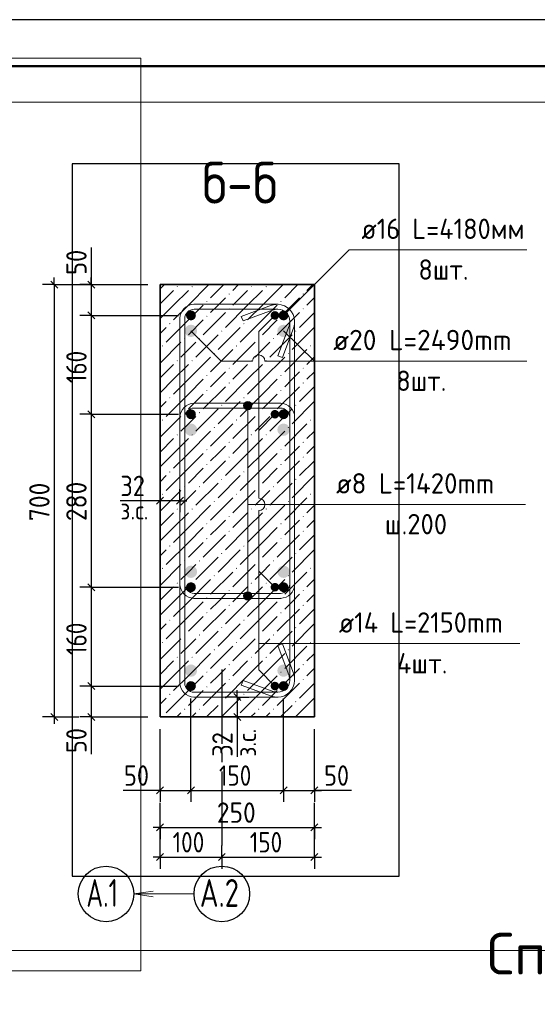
# Model space of a CAD drawing. Header units: millimetres. Extents: x 0 to 50400, y 0 to 35640.
# Tile 9 of 11: x 23990 to 30698, y 22889 to 35640. Entities that reach past the tile are written whole.
import ezdxf

# ---------------------------------------------------------------- set-up
doc = ezdxf.new("R2010")
doc.units = ezdxf.units.MM
doc.linetypes.add('______2', pattern=[324, 240, -84])
doc.linetypes.add('______5', pattern=[1320, 960, -120, 120, -120])
for name, color, linetype, lineweight in [('Standard', 7, 'Continuous', 25), ('Выпуски арматуры Г-обр.', 52, 'Continuous', 25), ('ЖБ Пилон', 7, 'Continuous', 35), ('Заголовок чертежа', 7, 'Continuous', 25), ('Позиционная метка линия выноска', 7, 'Continuous', 13)]:
    doc.layers.add(name, color=color, linetype=linetype, lineweight=lineweight)
for name, color, linetype, true_color in [('Оси', 7, '______5', 0x656565), ('Стена фоновая арматура Х1', 7, '______2', 0xa0a0a0), ('Стена Хомут', 7, '______2', 0xa0a0a0)]:
    doc.layers.add(name, color=color, linetype=linetype, true_color=true_color)
doc.layers.add('Размерная выноска', color=7, linetype='Continuous')
doc.styles.add('ISOCPEUR', font='txt')

msp = doc.modelspace()

# ---------------------------------------------------------------- hatches: boundary and pattern name
at = {"layer": 'Выпуски арматуры Г-обр.', "linetype": 'Continuous', "lineweight": 13, "transparency": 33554687}
for points in [[(27353, 31810), (27349, 31832), (27337, 31850), (27319, 31862), (27297, 31866), (27276, 31862), (27258, 31850), (27246, 31832), (27241, 31810), (27246, 31789), (27258, 31771), (27276, 31759), (27297, 31754), (27319, 31759), (27337, 31771), (27349, 31789)], [(26289, 31610), (26283, 31641), (26266, 31667), (26240, 31684), (26209, 31690), (26179, 31684), (26153, 31667), (26135, 31641), (26129, 31610), (26135, 31580), (26153, 31554), (26179, 31536), (26209, 31530), (26240, 31536), (26266, 31554), (26283, 31580)], [(27489, 31610), (27483, 31641), (27466, 31667), (27440, 31684), (27409, 31690), (27379, 31684), (27353, 31667), (27335, 31641), (27329, 31610), (27335, 31580), (27353, 31554), (27379, 31536), (27409, 31530), (27440, 31536), (27466, 31554), (27483, 31580)], [(27353, 30530), (27349, 30552), (27337, 30570), (27319, 30582), (27297, 30586), (27276, 30582), (27258, 30570), (27246, 30552), (27241, 30530), (27246, 30509), (27258, 30491), (27276, 30479), (27297, 30474), (27319, 30479), (27337, 30491), (27349, 30509)], [(26289, 30330), (26283, 30361), (26266, 30387), (26240, 30404), (26209, 30410), (26179, 30404), (26153, 30387), (26135, 30361), (26129, 30330), (26135, 30300), (26153, 30274), (26179, 30256), (26209, 30250), (26240, 30256), (26266, 30274), (26283, 30300)], [(27489, 30330), (27483, 30361), (27466, 30387), (27440, 30404), (27409, 30410), (27379, 30404), (27353, 30387), (27335, 30361), (27329, 30330), (27335, 30300), (27353, 30274), (27379, 30256), (27409, 30250), (27440, 30256), (27466, 30274), (27483, 30300)], [(26289, 28490), (26283, 28521), (26266, 28547), (26240, 28564), (26209, 28570), (26179, 28564), (26153, 28547), (26135, 28521), (26129, 28490), (26135, 28460), (26153, 28434), (26179, 28416), (26209, 28410), (26240, 28416), (26266, 28434), (26283, 28460)], [(27489, 28490), (27483, 28521), (27466, 28547), (27440, 28564), (27409, 28570), (27379, 28564), (27353, 28547), (27335, 28521), (27329, 28490), (27335, 28460), (27353, 28434), (27379, 28416), (27409, 28410), (27440, 28416), (27466, 28434), (27483, 28460)], [(27353, 28290), (27349, 28312), (27337, 28330), (27319, 28342), (27297, 28346), (27276, 28342), (27258, 28330), (27246, 28312), (27241, 28290), (27246, 28269), (27258, 28251), (27276, 28239), (27297, 28234), (27319, 28239), (27337, 28251), (27349, 28269)], [(26289, 27210), (26283, 27241), (26266, 27267), (26240, 27284), (26209, 27290), (26179, 27284), (26153, 27267), (26135, 27241), (26129, 27210), (26135, 27180), (26153, 27154), (26179, 27136), (26209, 27130), (26240, 27136), (26266, 27154), (26283, 27180)], [(27489, 27210), (27483, 27241), (27466, 27267), (27440, 27284), (27409, 27290), (27379, 27284), (27353, 27267), (27335, 27241), (27329, 27210), (27335, 27180), (27353, 27154), (27379, 27136), (27409, 27130), (27440, 27136), (27466, 27154), (27483, 27180)], [(27353, 27010), (27349, 27032), (27337, 27050), (27319, 27062), (27297, 27066), (27276, 27062), (27258, 27050), (27246, 27032), (27241, 27010), (27246, 26989), (27258, 26971), (27276, 26959), (27297, 26954), (27319, 26959), (27337, 26971), (27349, 26989)]]:
    msp.add_hatch(color=7, dxfattribs=at).paths.add_polyline_path(points)
at = {"layer": 'ЖБ Пилон', "linetype": 'Continuous', "lineweight": 18, "transparency": 33554687}
for points in [[(26032, 32175), (26024, 32183), (26032, 32191), (26039, 32183)], [(26224, 32175), (26216, 32183), (26224, 32191), (26231, 32183)], [(26992, 32175), (26984, 32183), (26992, 32191), (26999, 32183)], [(27184, 32175), (27176, 32183), (27184, 32191), (27191, 32183)], [(26704, 32079), (26696, 32087), (26704, 32095), (26711, 32087)], [(27664, 32079), (27656, 32087), (27664, 32095), (27671, 32087)], [(26416, 31983), (26408, 31991), (26416, 31999), (26423, 31991)], [(26704, 31887), (26696, 31895), (26704, 31903), (26711, 31895)], [(27376, 31983), (27368, 31991), (27376, 31999), (27383, 31991)], [(27664, 31887), (27656, 31895), (27664, 31903), (27671, 31895)], [(26416, 31791), (26408, 31799), (26416, 31807), (26423, 31799)], [(27376, 31791), (27368, 31799), (27376, 31807), (27383, 31799)], [(25936, 31695), (25928, 31703), (25936, 31711), (25943, 31703)], [(26896, 31695), (26888, 31703), (26896, 31711), (26903, 31703)], [(26128, 31503), (26120, 31511), (26128, 31519), (26135, 31511)], [(26320, 31503), (26312, 31511), (26320, 31519), (26327, 31511)], [(26608, 31599), (26600, 31607), (26608, 31615), (26615, 31607)], [(27088, 31503), (27080, 31511), (27088, 31519), (27095, 31511)], [(27280, 31503), (27272, 31511), (27280, 31519), (27287, 31511)], [(27568, 31599), (27560, 31607), (27568, 31615), (27575, 31607)], [(25840, 31407), (25832, 31415), (25840, 31423), (25847, 31415)], [(26800, 31407), (26792, 31415), (26800, 31423), (26807, 31415)], [(27760, 31407), (27752, 31415), (27760, 31423), (27767, 31415)], [(26512, 31311), (26504, 31319), (26512, 31327), (26519, 31319)], [(27472, 31311), (27464, 31319), (27472, 31327), (27479, 31319)], [(26032, 31215), (26024, 31223), (26032, 31231), (26039, 31223)], [(26224, 31215), (26216, 31223), (26224, 31231), (26231, 31223)], [(26704, 31119), (26696, 31127), (26704, 31135), (26711, 31127)], [(26992, 31215), (26984, 31223), (26992, 31231), (26999, 31223)], [(27184, 31215), (27176, 31223), (27184, 31231), (27191, 31223)], [(27664, 31119), (27656, 31127), (27664, 31135), (27671, 31127)], [(26416, 31023), (26408, 31031), (26416, 31039), (26423, 31031)], [(27376, 31023), (27368, 31031), (27376, 31039), (27383, 31031)], [(26704, 30927), (26696, 30935), (26704, 30943), (26711, 30935)], [(27664, 30927), (27656, 30935), (27664, 30943), (27671, 30935)], [(25936, 30735), (25928, 30743), (25936, 30751), (25943, 30743)], [(26416, 30831), (26408, 30839), (26416, 30847), (26423, 30839)], [(26896, 30735), (26888, 30743), (26896, 30751), (26903, 30743)], [(27376, 30831), (27368, 30839), (27376, 30847), (27383, 30839)], [(26608, 30639), (26600, 30647), (26608, 30655), (26615, 30647)], [(27568, 30639), (27560, 30647), (27568, 30655), (27575, 30647)], [(26128, 30543), (26120, 30551), (26128, 30559), (26135, 30551)], [(26320, 30543), (26312, 30551), (26320, 30559), (26327, 30551)], [(27088, 30543), (27080, 30551), (27088, 30559), (27095, 30551)], [(27280, 30543), (27272, 30551), (27280, 30559), (27287, 30551)], [(25840, 30447), (25832, 30455), (25840, 30463), (25847, 30455)], [(26512, 30351), (26504, 30359), (26512, 30367), (26519, 30359)], [(26800, 30447), (26792, 30455), (26800, 30463), (26807, 30455)], [(27472, 30351), (27464, 30359), (27472, 30367), (27479, 30359)], [(27760, 30447), (27752, 30455), (27760, 30463), (27767, 30455)], [(26032, 30255), (26024, 30263), (26032, 30271), (26039, 30263)], [(26224, 30255), (26216, 30263), (26224, 30271), (26231, 30263)], [(26992, 30255), (26984, 30263), (26992, 30271), (26999, 30263)], [(27184, 30255), (27176, 30263), (27184, 30271), (27191, 30263)], [(26704, 30159), (26696, 30167), (26704, 30175), (26711, 30167)], [(27664, 30159), (27656, 30167), (27664, 30175), (27671, 30167)], [(26416, 30063), (26408, 30071), (26416, 30079), (26423, 30071)], [(26704, 29967), (26696, 29975), (26704, 29983), (26711, 29975)], [(27376, 30063), (27368, 30071), (27376, 30079), (27383, 30071)], [(27664, 29967), (27656, 29975), (27664, 29983), (27671, 29975)], [(26416, 29871), (26408, 29879), (26416, 29887), (26423, 29879)], [(27376, 29871), (27368, 29879), (27376, 29887), (27383, 29879)], [(25936, 29775), (25928, 29783), (25936, 29791), (25943, 29783)], [(26896, 29775), (26888, 29783), (26896, 29791), (26903, 29783)], [(26128, 29583), (26120, 29591), (26128, 29599), (26135, 29591)], [(26320, 29583), (26312, 29591), (26320, 29599), (26327, 29591)], [(26608, 29679), (26600, 29687), (26608, 29695), (26615, 29687)], [(27088, 29583), (27080, 29591), (27088, 29599), (27095, 29591)], [(27280, 29583), (27272, 29591), (27280, 29599), (27287, 29591)], [(27568, 29679), (27560, 29687), (27568, 29695), (27575, 29687)], [(25840, 29487), (25832, 29495), (25840, 29503), (25847, 29495)], [(26800, 29487), (26792, 29495), (26800, 29503), (26807, 29495)], [(27760, 29487), (27752, 29495), (27760, 29503), (27767, 29495)], [(26512, 29391), (26504, 29399), (26512, 29407), (26519, 29399)], [(27472, 29391), (27464, 29399), (27472, 29407), (27479, 29399)], [(26032, 29295), (26024, 29303), (26032, 29311), (26039, 29303)], [(26224, 29295), (26216, 29303), (26224, 29311), (26231, 29303)], [(26704, 29199), (26696, 29207), (26704, 29215), (26711, 29207)], [(26992, 29295), (26984, 29303), (26992, 29311), (26999, 29303)], [(27184, 29295), (27176, 29303), (27184, 29311), (27191, 29303)], [(27664, 29199), (27656, 29207), (27664, 29215), (27671, 29207)], [(26416, 29103), (26408, 29111), (26416, 29119), (26423, 29111)], [(27376, 29103), (27368, 29111), (27376, 29119), (27383, 29111)], [(26704, 29007), (26696, 29015), (26704, 29023), (26711, 29015)], [(27664, 29007), (27656, 29015), (27664, 29023), (27671, 29015)], [(25936, 28815), (25928, 28823), (25936, 28831), (25943, 28823)], [(26416, 28911), (26408, 28919), (26416, 28927), (26423, 28919)], [(26896, 28815), (26888, 28823), (26896, 28831), (26903, 28823)], [(27376, 28911), (27368, 28919), (27376, 28927), (27383, 28919)], [(26608, 28719), (26600, 28727), (26608, 28735), (26615, 28727)], [(27568, 28719), (27560, 28727), (27568, 28735), (27575, 28727)], [(26128, 28623), (26120, 28631), (26128, 28639), (26135, 28631)], [(26320, 28623), (26312, 28631), (26320, 28639), (26327, 28631)], [(27088, 28623), (27080, 28631), (27088, 28639), (27095, 28631)], [(27280, 28623), (27272, 28631), (27280, 28639), (27287, 28631)], [(25840, 28527), (25832, 28535), (25840, 28543), (25847, 28535)], [(26512, 28431), (26504, 28439), (26512, 28447), (26519, 28439)], [(26800, 28527), (26792, 28535), (26800, 28543), (26807, 28535)], [(27472, 28431), (27464, 28439), (27472, 28447), (27479, 28439)], [(27760, 28527), (27752, 28535), (27760, 28543), (27767, 28535)], [(26032, 28335), (26024, 28343), (26032, 28351), (26039, 28343)], [(26224, 28335), (26216, 28343), (26224, 28351), (26231, 28343)], [(26992, 28335), (26984, 28343), (26992, 28351), (26999, 28343)], [(27184, 28335), (27176, 28343), (27184, 28351), (27191, 28343)], [(26704, 28239), (26696, 28247), (26704, 28255), (26711, 28247)], [(27664, 28239), (27656, 28247), (27664, 28255), (27671, 28247)], [(26416, 28143), (26408, 28151), (26416, 28159), (26423, 28151)], [(26704, 28047), (26696, 28055), (26704, 28063), (26711, 28055)], [(27376, 28143), (27368, 28151), (27376, 28159), (27383, 28151)], [(27664, 28047), (27656, 28055), (27664, 28063), (27671, 28055)], [(26416, 27951), (26408, 27959), (26416, 27967), (26423, 27959)], [(27376, 27951), (27368, 27959), (27376, 27967), (27383, 27959)], [(25936, 27855), (25928, 27863), (25936, 27871), (25943, 27863)], [(26896, 27855), (26888, 27863), (26896, 27871), (26903, 27863)], [(26128, 27663), (26120, 27671), (26128, 27679), (26135, 27671)], [(26320, 27663), (26312, 27671), (26320, 27679), (26327, 27671)], [(26608, 27759), (26600, 27767), (26608, 27775), (26615, 27767)], [(27088, 27663), (27080, 27671), (27088, 27679), (27095, 27671)], [(27280, 27663), (27272, 27671), (27280, 27679), (27287, 27671)], [(27568, 27759), (27560, 27767), (27568, 27775), (27575, 27767)], [(25840, 27567), (25832, 27575), (25840, 27583), (25847, 27575)], [(26800, 27567), (26792, 27575), (26800, 27583), (26807, 27575)], [(27760, 27567), (27752, 27575), (27760, 27583), (27767, 27575)], [(26512, 27471), (26504, 27479), (26512, 27487), (26519, 27479)], [(27472, 27471), (27464, 27479), (27472, 27487), (27479, 27479)], [(26032, 27375), (26024, 27383), (26032, 27391), (26039, 27383)], [(26224, 27375), (26216, 27383), (26224, 27391), (26231, 27383)], [(26704, 27279), (26696, 27287), (26704, 27295), (26711, 27287)], [(26992, 27375), (26984, 27383), (26992, 27391), (26999, 27383)], [(27184, 27375), (27176, 27383), (27184, 27391), (27191, 27383)], [(27664, 27279), (27656, 27287), (27664, 27295), (27671, 27287)], [(26416, 27183), (26408, 27191), (26416, 27199), (26423, 27191)], [(27376, 27183), (27368, 27191), (27376, 27199), (27383, 27191)], [(26704, 27087), (26696, 27095), (26704, 27103), (26711, 27095)], [(27664, 27087), (27656, 27095), (27664, 27103), (27671, 27095)], [(25936, 26895), (25928, 26903), (25936, 26911), (25943, 26903)], [(26416, 26991), (26408, 26999), (26416, 27007), (26423, 26999)], [(26896, 26895), (26888, 26903), (26896, 26911), (26903, 26903)], [(27376, 26991), (27368, 26999), (27376, 27007), (27383, 26999)], [(26608, 26799), (26600, 26807), (26608, 26815), (26615, 26807)], [(27568, 26799), (27560, 26807), (27568, 26815), (27575, 26807)], [(26128, 26703), (26120, 26711), (26128, 26719), (26135, 26711)], [(26320, 26703), (26312, 26711), (26320, 26719), (26327, 26711)], [(27088, 26703), (27080, 26711), (27088, 26719), (27095, 26711)], [(27280, 26703), (27272, 26711), (27280, 26719), (27287, 26711)], [(25836, 26610), (25832, 26615), (25840, 26623), (25847, 26615), (25843, 26610)], [(26796, 26610), (26792, 26615), (26800, 26623), (26807, 26615), (26803, 26610)], [(27756, 26610), (27752, 26615), (27760, 26623), (27767, 26615), (27763, 26610)]]:
    msp.add_hatch(color=7, dxfattribs=at).paths.add_polyline_path(points, flags=16)
at = {"layer": 'Позиционная метка линия выноска', "linetype": 'Continuous', "lineweight": 13, "transparency": 33554687}
for points in [[(26992, 30669), (26899, 30669), (26891, 30642)], [(26992, 30669), (26891, 30642), (26999, 30642)], [(26999, 30642), (26891, 30642), (26899, 30615)], [(26972, 30689), (26918, 30689), (26899, 30669)], [(26972, 30689), (26899, 30669), (26992, 30669)], [(26999, 30642), (26899, 30615), (26992, 30615)], [(26992, 30615), (26899, 30615), (26918, 30596)], [(26918, 30689), (26972, 30689), (26945, 30696)], [(26992, 30615), (26918, 30596), (26972, 30596)], [(26972, 30596), (26918, 30596), (26945, 30588)], [(26891, 28178), (26999, 28178), (26992, 28205)], [(26891, 28178), (26992, 28205), (26899, 28205)], [(26899, 28205), (26992, 28205), (26972, 28225)], [(26899, 28205), (26972, 28225), (26918, 28225)], [(26918, 28225), (26972, 28225), (26945, 28232)], [(26899, 28151), (26999, 28178), (26891, 28178)], [(26899, 28151), (26992, 28151), (26999, 28178)], [(26918, 28132), (26992, 28151), (26899, 28151)], [(26918, 28132), (26972, 28132), (26992, 28151)], [(26972, 28132), (26918, 28132), (26945, 28124)]]:
    msp.add_hatch(color=7, dxfattribs=at).paths.add_polyline_path(points)
at = {"layer": 'Стена фоновая арматура Х1', "linetype": 'Continuous', "lineweight": 18, "transparency": 33554687}
for points in [[(26273, 31810), (26268, 31835), (26255, 31856), (26234, 31869), (26209, 31874), (26185, 31869), (26164, 31856), (26150, 31835), (26145, 31810), (26150, 31786), (26164, 31765), (26185, 31751), (26209, 31746), (26234, 31751), (26255, 31765), (26268, 31786)], [(27473, 31810), (27468, 31835), (27455, 31856), (27434, 31869), (27409, 31874), (27385, 31869), (27364, 31856), (27350, 31835), (27345, 31810), (27350, 31786), (27364, 31765), (27385, 31751), (27409, 31746), (27434, 31751), (27455, 31765), (27468, 31786)], [(26273, 30530), (26268, 30555), (26255, 30576), (26234, 30589), (26209, 30594), (26185, 30589), (26164, 30576), (26150, 30555), (26145, 30530), (26150, 30506), (26164, 30485), (26185, 30471), (26209, 30466), (26234, 30471), (26255, 30485), (26268, 30506)], [(27473, 30530), (27468, 30555), (27455, 30576), (27434, 30589), (27409, 30594), (27385, 30589), (27364, 30576), (27350, 30555), (27345, 30530), (27350, 30506), (27364, 30485), (27385, 30471), (27409, 30466), (27434, 30471), (27455, 30485), (27468, 30506)], [(26273, 28290), (26268, 28315), (26255, 28336), (26234, 28349), (26209, 28354), (26185, 28349), (26164, 28336), (26150, 28315), (26145, 28290), (26150, 28266), (26164, 28245), (26185, 28231), (26209, 28226), (26234, 28231), (26255, 28245), (26268, 28266)], [(27473, 28290), (27468, 28315), (27455, 28336), (27434, 28349), (27409, 28354), (27385, 28349), (27364, 28336), (27350, 28315), (27345, 28290), (27350, 28266), (27364, 28245), (27385, 28231), (27409, 28226), (27434, 28231), (27455, 28245), (27468, 28266)], [(26273, 27010), (26268, 27035), (26255, 27056), (26234, 27069), (26209, 27074), (26185, 27069), (26164, 27056), (26150, 27035), (26145, 27010), (26150, 26986), (26164, 26965), (26185, 26951), (26209, 26946), (26234, 26951), (26255, 26965), (26268, 26986)], [(27473, 27010), (27468, 27035), (27455, 27056), (27434, 27069), (27409, 27074), (27385, 27069), (27364, 27056), (27350, 27035), (27345, 27010), (27350, 26986), (27364, 26965), (27385, 26951), (27409, 26946), (27434, 26951), (27455, 26965), (27468, 26986)]]:
    msp.add_hatch(color=7, dxfattribs=at).paths.add_polyline_path(points)

# ---------------------------------------------------------------- linework, layer by layer
at = {"layer": 'Standard', "color": 7, "linetype": 'Continuous', "lineweight": -3, "transparency": 33554687}
for p, q in [((24437, 32210), (24437, 32300)), ((24917, 32210), (24917, 32300)), ((24437, 32210), (24287, 32210)), ((24437, 32210), (24587, 32210)), ((24437, 32210), (25649, 32210)), ((24917, 32210), (24767, 32210)), ((24917, 32210), (25067, 32210)), ((24917, 32210), (25649, 32210)), ((24917, 32210), (24917, 31810)), ((24917, 31810), (24767, 31810)), ((24917, 31810), (25067, 31810)), ((24917, 31810), (26049, 31810)), ((24917, 31810), (24917, 30530)), ((24917, 30530), (24767, 30530)), ((24917, 30530), (25067, 30530)), ((24917, 30530), (26049, 30530)), ((24917, 30530), (24917, 28290)), ((25809, 29410), (25809, 29560)), ((26066, 29410), (26066, 29560)), ((25809, 29410), (25719, 29410)), ((25809, 29410), (25809, 29260)), ((26066, 29410), (25809, 29410)), ((26066, 29410), (26066, 29260)), ((26066, 29410), (26156, 29410)), ((24917, 28290), (24767, 28290)), ((24917, 28290), (25067, 28290)), ((24917, 28290), (26049, 28290)), ((24917, 28290), (24917, 27010)), ((24917, 27010), (24767, 27010)), ((24917, 27010), (25067, 27010)), ((24917, 27010), (26049, 27010)), ((24917, 27010), (24917, 26610)), ((26809, 26867), (26809, 26957)), ((26809, 26867), (26659, 26867)), ((26809, 26867), (26959, 26867)), ((26809, 26867), (26809, 26610)), ((24437, 26610), (24287, 26610)), ((24437, 26610), (24587, 26610)), ((24437, 26610), (24757, 26610)), ((24437, 26610), (24437, 26520)), ((24917, 26610), (24767, 26610)), ((24917, 26610), (25067, 26610)), ((24917, 26610), (25649, 26610)), ((24917, 26610), (24917, 26520)), ((26809, 26610), (26659, 26610)), ((26809, 26610), (26959, 26610)), ((26809, 26610), (26809, 26520)), ((25809, 25659), (25809, 25809)), ((26209, 25659), (26209, 25809)), ((27409, 25659), (27409, 25809)), ((27809, 25659), (27809, 25809)), ((25809, 25659), (25719, 25659)), ((25809, 25659), (25809, 25509)), ((25809, 25659), (26209, 25659)), ((26209, 25659), (26209, 25509)), ((26209, 25659), (27409, 25659)), ((27409, 25659), (27409, 25509)), ((27409, 25659), (27809, 25659)), ((27809, 25659), (27809, 25509)), ((27809, 25659), (27899, 25659)), ((25809, 25179), (25809, 25499)), ((27809, 25179), (27809, 25499)), ((25809, 25179), (25809, 25329)), ((27809, 25179), (27809, 25329)), ((25809, 25179), (25719, 25179)), ((25809, 24795), (25809, 25192)), ((25809, 25179), (25809, 25029)), ((25809, 25179), (27809, 25179)), ((27809, 24795), (27809, 25192)), ((27809, 25179), (27809, 25029)), ((27809, 25179), (27899, 25179)), ((25809, 24795), (25809, 24945)), ((26609, 24795), (26609, 24945)), ((27809, 24795), (27809, 24945)), ((25809, 24795), (25719, 24795)), ((25809, 24795), (25809, 24645)), ((25809, 24795), (26609, 24795)), ((26609, 24795), (26609, 24645)), ((26609, 24795), (26609, 24795)), ((26609, 24795), (27809, 24795)), ((27809, 24795), (27809, 24645)), ((27809, 24795), (27899, 24795))]:
    msp.add_line(p, q, dxfattribs=at)
at = {"layer": 'Standard', "color": 7, "linetype": 'Continuous', "lineweight": 25, "transparency": 33554687}
for p, q in [((24392, 32255), (24482, 32165)), ((24872, 32255), (24962, 32165)), ((24872, 31855), (24962, 31765)), ((24872, 30575), (24962, 30485)), ((25854, 29455), (25764, 29365)), ((26111, 29455), (26021, 29365)), ((24872, 28335), (24962, 28245)), ((24872, 27055), (24962, 26965)), ((26764, 26912), (26854, 26822)), ((24392, 26655), (24482, 26565)), ((24872, 26655), (24962, 26565)), ((26764, 26655), (26854, 26565)), ((25764, 25614), (25854, 25704)), ((26164, 25614), (26254, 25704)), ((27364, 25614), (27454, 25704)), ((27764, 25614), (27854, 25704)), ((25764, 25134), (25854, 25224)), ((27764, 25134), (27854, 25224)), ((25764, 24750), (25854, 24840)), ((26564, 24750), (26654, 24840)), ((27764, 24750), (27854, 24840))]:
    msp.add_line(p, q, dxfattribs=at)
msp.add_lwpolyline([(0, 0), (50400, 0), (50400, 35640), (0, 35640), (0, 0)], close=True, dxfattribs=at)
at = {"layer": 'Standard', "color": 7, "linetype": 'Continuous', "lineweight": 13, "transparency": 33554687}
for points in [[(50400, 35640), (0, 35640), (0, 0), (50400, 0), (50400, 35640)], [(50400, 35640), (0, 35640), (0, 0), (50400, 0), (50400, 35640)], [(25560, 35143), (14308, 35143), (14308, 23321), (25560, 23321), (25560, 35143)], [(32960, 34573), (21708, 34573), (21708, 23585), (32960, 23585), (32960, 34573)]]:
    msp.add_lwpolyline(points, dxfattribs=at)
at = {"layer": 'Standard', "color": 7, "linetype": 'Continuous', "lineweight": 50, "transparency": 33554687}
msp.add_lwpolyline([(2400, 35040), (49800, 35040), (49800, 600), (2400, 600), (2400, 35040)], close=True, dxfattribs=at)
at = {"layer": 'Standard', "color": 254, "linetype": 'Continuous', "lineweight": -3, "true_color": 0xc4c4ff, "transparency": 33554687}
msp.add_lwpolyline([(28908, 24546), (28908, 33772), (24668, 33772), (24668, 24546), (28908, 24546)], dxfattribs=at)
at = {"layer": 'Standard', "color": 7, "linetype": 'Continuous', "lineweight": -3, "transparency": 33554687}
for points in [[(24437, 32210), (24437, 29045), (24437, 29045), (24437, 26610)], [(26209, 25659), (26209, 25680), (26209, 25680), (26209, 25680), (26209, 25680), (26209, 26734), (26209, 26734), (26209, 26850)], [(27409, 25659), (27409, 25680), (27409, 25680), (27409, 26850)], [(25809, 25659), (25809, 25680), (25809, 25680), (25809, 25680), (25809, 25680), (25809, 26269), (25809, 26269), (25809, 26450)], [(27809, 25659), (27809, 25680), (27809, 25680), (27809, 26450)]]:
    msp.add_lwpolyline(points, dxfattribs=at)
at = {"layer": 'ЖБ Пилон', "color": 9, "linetype": 'Continuous', "lineweight": 18, "true_color": 0xc7c7c7, "transparency": 33554687}
for p, q in [((25809, 32153), (25867, 32210)), ((25809, 31961), (25984, 32135)), ((25984, 31943), (26176, 32135)), ((26176, 31943), (26443, 32210)), ((26464, 32039), (26635, 32210)), ((26752, 32135), (26827, 32210)), ((26752, 31943), (26944, 32135)), ((26944, 31943), (27136, 32135)), ((27136, 31943), (27403, 32210)), ((27424, 32039), (27595, 32210)), ((27712, 32135), (27787, 32210)), ((26656, 32039), (26560, 31943)), ((27616, 32039), (27520, 31943)), ((27712, 31943), (27809, 32041)), ((25984, 31943), (25809, 31769)), ((25984, 31751), (26176, 31943)), ((26176, 31751), (26368, 31943)), ((26560, 31943), (26464, 31847)), ((26944, 31943), (26656, 31655)), ((26944, 31751), (27136, 31943)), ((27136, 31751), (27328, 31943)), ((27520, 31943), (27424, 31847)), ((26368, 31559), (26656, 31847)), ((27328, 31559), (27616, 31847)), ((27809, 31849), (27616, 31655)), ((25809, 31577), (25888, 31655)), ((26176, 31751), (25888, 31463)), ((26176, 31559), (26368, 31751)), ((26560, 31367), (26848, 31655)), ((27136, 31751), (26848, 31463)), ((27136, 31559), (27328, 31751)), ((27520, 31367), (27808, 31655)), ((26272, 31271), (26560, 31559)), ((27232, 31271), (27520, 31559)), ((25809, 31193), (26080, 31463)), ((26272, 31463), (26176, 31367)), ((26752, 31175), (27040, 31463)), ((27232, 31463), (27136, 31367)), ((27809, 31465), (27808, 31463)), ((26176, 31367), (26080, 31271)), ((26176, 30983), (26464, 31271)), ((26464, 31079), (26752, 31367)), ((27136, 31367), (27040, 31271)), ((27136, 30983), (27424, 31271)), ((27424, 31079), (27712, 31367)), ((27712, 31175), (27809, 31273)), ((25809, 31001), (25984, 31175)), ((25984, 30983), (26176, 31175)), ((26752, 30983), (26944, 31175)), ((26944, 30983), (27136, 31175)), ((26656, 31079), (26560, 30983)), ((27616, 31079), (27520, 30983)), ((27712, 30983), (27809, 31081)), ((25984, 30983), (25809, 30809)), ((25984, 30791), (26176, 30983)), ((26176, 30791), (26368, 30983)), ((26368, 30599), (26656, 30887)), ((26560, 30983), (26464, 30887)), ((26944, 30983), (26656, 30695)), ((26944, 30791), (27136, 30983)), ((27136, 30791), (27328, 30983)), ((27328, 30599), (27616, 30887)), ((27520, 30983), (27424, 30887)), ((27809, 30889), (27616, 30695)), ((26176, 30791), (25888, 30503)), ((26176, 30599), (26368, 30791)), ((27136, 30791), (26848, 30503)), ((27136, 30599), (27328, 30791)), ((25809, 30617), (25888, 30695)), ((26560, 30407), (26848, 30695)), ((27520, 30407), (27808, 30695)), ((25809, 30233), (26080, 30503)), ((26272, 30503), (26176, 30407)), ((26272, 30311), (26560, 30599)), ((26752, 30215), (27040, 30503)), ((27232, 30503), (27136, 30407)), ((27232, 30311), (27520, 30599)), ((27809, 30505), (27808, 30503)), ((26176, 30407), (26080, 30311)), ((26464, 30119), (26752, 30407)), ((27136, 30407), (27040, 30311)), ((27424, 30119), (27712, 30407)), ((26176, 30023), (26464, 30311)), ((27136, 30023), (27424, 30311)), ((27712, 30215), (27809, 30313)), ((25809, 30041), (25984, 30215)), ((25984, 30023), (26176, 30215)), ((26656, 30119), (26560, 30023)), ((26752, 30023), (26944, 30215)), ((26944, 30023), (27136, 30215)), ((27616, 30119), (27520, 30023)), ((27712, 30023), (27809, 30121)), ((25984, 30023), (25809, 29849)), ((25984, 29831), (26176, 30023)), ((26176, 29831), (26368, 30023)), ((26560, 30023), (26464, 29927)), ((26944, 30023), (26656, 29735)), ((26944, 29831), (27136, 30023)), ((27136, 29831), (27328, 30023)), ((27520, 30023), (27424, 29927)), ((26368, 29639), (26656, 29927)), ((27328, 29639), (27616, 29927)), ((27809, 29929), (27616, 29735)), ((25809, 29657), (25888, 29735)), ((26176, 29831), (25888, 29543)), ((26176, 29639), (26368, 29831)), ((26560, 29447), (26848, 29735)), ((27136, 29831), (26848, 29543)), ((27136, 29639), (27328, 29831)), ((27520, 29447), (27808, 29735)), ((26272, 29351), (26560, 29639)), ((27232, 29351), (27520, 29639)), ((25809, 29273), (26080, 29543)), ((26272, 29543), (26176, 29447)), ((26752, 29255), (27040, 29543)), ((27232, 29543), (27136, 29447)), ((27809, 29545), (27808, 29543)), ((26176, 29447), (26080, 29351)), ((26176, 29063), (26464, 29351)), ((26464, 29159), (26752, 29447)), ((27136, 29447), (27040, 29351)), ((27136, 29063), (27424, 29351)), ((27424, 29159), (27712, 29447)), ((27712, 29255), (27809, 29353)), ((25809, 29081), (25984, 29255)), ((25984, 29063), (26176, 29255)), ((26752, 29063), (26944, 29255)), ((26944, 29063), (27136, 29255)), ((26656, 29159), (26560, 29063)), ((27616, 29159), (27520, 29063)), ((27712, 29063), (27809, 29161)), ((25984, 29063), (25809, 28889)), ((25984, 28871), (26176, 29063)), ((26176, 28871), (26368, 29063)), ((26368, 28679), (26656, 28967)), ((26560, 29063), (26464, 28967)), ((26944, 29063), (26656, 28775)), ((26944, 28871), (27136, 29063)), ((27136, 28871), (27328, 29063)), ((27328, 28679), (27616, 28967)), ((27520, 29063), (27424, 28967)), ((27809, 28969), (27616, 28775)), ((26176, 28871), (25888, 28583)), ((26176, 28679), (26368, 28871)), ((27136, 28871), (26848, 28583)), ((27136, 28679), (27328, 28871)), ((25809, 28697), (25888, 28775)), ((26560, 28487), (26848, 28775)), ((27520, 28487), (27808, 28775)), ((25809, 28313), (26080, 28583)), ((26272, 28583), (26176, 28487)), ((26272, 28391), (26560, 28679)), ((26752, 28295), (27040, 28583)), ((27232, 28583), (27136, 28487)), ((27232, 28391), (27520, 28679)), ((27809, 28585), (27808, 28583)), ((26176, 28487), (26080, 28391)), ((26464, 28199), (26752, 28487)), ((27136, 28487), (27040, 28391)), ((27424, 28199), (27712, 28487)), ((26176, 28103), (26464, 28391)), ((27136, 28103), (27424, 28391)), ((27712, 28295), (27809, 28393)), ((25809, 28121), (25984, 28295)), ((25984, 28103), (26176, 28295)), ((26656, 28199), (26560, 28103)), ((26752, 28103), (26944, 28295)), ((26944, 28103), (27136, 28295)), ((27616, 28199), (27520, 28103)), ((27712, 28103), (27809, 28201)), ((25984, 28103), (25809, 27929)), ((25984, 27911), (26176, 28103)), ((26176, 27911), (26368, 28103)), ((26560, 28103), (26464, 28007)), ((26944, 28103), (26656, 27815)), ((26944, 27911), (27136, 28103)), ((27136, 27911), (27328, 28103)), ((27520, 28103), (27424, 28007)), ((26368, 27719), (26656, 28007)), ((27328, 27719), (27616, 28007)), ((27809, 28009), (27616, 27815)), ((25809, 27737), (25888, 27815)), ((26176, 27911), (25888, 27623)), ((26176, 27719), (26368, 27911)), ((26560, 27527), (26848, 27815)), ((27136, 27911), (26848, 27623)), ((27136, 27719), (27328, 27911)), ((27520, 27527), (27808, 27815)), ((26272, 27431), (26560, 27719)), ((27232, 27431), (27520, 27719)), ((25809, 27353), (26080, 27623)), ((26272, 27623), (26176, 27527)), ((26752, 27335), (27040, 27623)), ((27232, 27623), (27136, 27527)), ((27809, 27625), (27808, 27623)), ((26176, 27527), (26080, 27431)), ((26176, 27143), (26464, 27431)), ((26464, 27239), (26752, 27527)), ((27136, 27527), (27040, 27431)), ((27136, 27143), (27424, 27431)), ((27424, 27239), (27712, 27527)), ((27712, 27335), (27809, 27433)), ((25809, 27161), (25984, 27335)), ((25984, 27143), (26176, 27335)), ((26752, 27143), (26944, 27335)), ((26944, 27143), (27136, 27335)), ((26656, 27239), (26560, 27143)), ((27616, 27239), (27520, 27143)), ((27712, 27143), (27809, 27241)), ((25984, 27143), (25809, 26969)), ((25984, 26951), (26176, 27143)), ((26176, 26951), (26368, 27143)), ((26368, 26759), (26656, 27047)), ((26560, 27143), (26464, 27047)), ((26944, 27143), (26656, 26855)), ((26944, 26951), (27136, 27143)), ((27136, 26951), (27328, 27143)), ((27328, 26759), (27616, 27047)), ((27520, 27143), (27424, 27047)), ((27809, 27049), (27616, 26855)), ((26176, 26951), (25888, 26663)), ((26176, 26759), (26368, 26951)), ((27136, 26951), (26848, 26663)), ((27136, 26759), (27328, 26951)), ((25809, 26777), (25888, 26855)), ((26603, 26610), (26848, 26855)), ((27563, 26610), (27808, 26855)), ((26027, 26610), (26080, 26663)), ((26272, 26663), (26219, 26610)), ((26411, 26610), (26560, 26759)), ((26987, 26610), (27040, 26663)), ((27232, 26663), (27179, 26610)), ((27371, 26610), (27520, 26759)), ((27809, 26665), (27808, 26663))]:
    msp.add_line(p, q, dxfattribs=at)
at = {"layer": 'ЖБ Пилон', "color": 7, "linetype": 'Continuous', "lineweight": 35, "transparency": 33554687}
for p, q in [((25809, 32210), (25809, 26610)), ((27809, 32210), (25809, 32210)), ((27809, 26610), (27809, 32210)), ((25809, 26610), (27809, 26610))]:
    msp.add_line(p, q, dxfattribs=at)
at = {"layer": 'Оси', "color": 8, "linetype": '______5', "lineweight": -3, "transparency": 33554687}
msp.add_line((26609, 27224), (26609, 24678), dxfattribs=at)
at = {"layer": 'Оси', "color": 7, "linetype": 'Continuous', "lineweight": -3, "transparency": 33554687}
for centre in [(25109, 24318), (26609, 24318)]:
    msp.add_circle(centre, 360, dxfattribs=at)
at = {"layer": 'Позиционная метка линия выноска', "color": 7, "linetype": 'Continuous', "lineweight": 13, "transparency": 33554687}
for p, q in [((27409, 31810), (28258, 32659)), ((28258, 32659), (30563, 32659)), ((27088, 31601), (27297, 31810)), ((26601, 31219), (26209, 31610)), ((27088, 29442), (27088, 31601)), ((27409, 31610), (27809, 31219)), ((27008, 31219), (26601, 31219)), ((28258, 31219), (27168, 31219)), ((28258, 31219), (30563, 31219)), ((28258, 31219), (30563, 31219)), ((26891, 30642), (26891, 30642)), ((26945, 30696), (26945, 30696)), ((26999, 30642), (26999, 30642)), ((26945, 30588), (26945, 30588)), ((27297, 30530), (27088, 30321)), ((26945, 28178), (26945, 29362)), ((27088, 27220), (27088, 29282)), ((27297, 28290), (27088, 28500)), ((26945, 28232), (26945, 28232)), ((26891, 28178), (26891, 28178)), ((26945, 28124), (26945, 28124)), ((26999, 28178), (26999, 28178)), ((27088, 27561), (30472, 27561)), ((27297, 27010), (27088, 27220)), ((25721, 24354), (25469, 24318)), ((26249, 24318), (25469, 24318)), ((25469, 24318), (25739, 24318)), ((25469, 24318), (25469, 24318)), ((25469, 24318), (25469, 24318)), ((25469, 24318), (25469, 24318)), ((25469, 24318), (25721, 24282))]:
    msp.add_line(p, q, dxfattribs=at)
msp.add_lwpolyline([(26945, 30642), (26945, 29362), (30545, 29362)], dxfattribs=at)
for centre in [(26945, 30642), (26945, 28178)]:
    msp.add_circle(centre, 54, dxfattribs=at)
at = {"layer": 'Позиционная метка линия выноска', "color": 7, "linetype": 'Continuous', "lineweight": 18, "transparency": 33554687}
for centre, start, end in [((27088, 31219), 0, 180), ((27088, 29362), 270, 90)]:
    msp.add_arc(centre, 80, start, end, dxfattribs=at)
at = {"layer": 'Размерная выноска', "color": 7, "linetype": 'Continuous', "lineweight": -3, "transparency": 33554687}
for p, q in [((24917, 32690), (24917, 32210)), ((25809, 29410), (25293, 29410)), ((24917, 26610), (24917, 26130)), ((26809, 26610), (26809, 26094)), ((25809, 25659), (25329, 25659)), ((28289, 25659), (27809, 25659))]:
    msp.add_line(p, q, dxfattribs=at)
at = {"layer": 'Стена Хомут', "color": 7, "linetype": 'Continuous', "lineweight": 13, "transparency": 33554687}
for points in [[(27337, 31285), (27480, 31677), (27482, 31683), (27484, 31690), (27486, 31696), (27487, 31702), (27488, 31709), (27489, 31716), (27489, 31722), (27489, 31729), (27489, 31736), (27485, 31765), (27476, 31795), (27461, 31821), (27442, 31843), (27420, 31862), (27394, 31877), (27364, 31886), (27335, 31890), (26249, 31890), (26227, 31887), (26204, 31880), (26183, 31868), (26166, 31854), (26152, 31837), (26140, 31816), (26132, 31793), (26129, 31770), (26129, 28330), (26132, 28308), (26140, 28285), (26152, 28264), (26166, 28247), (26183, 28233), (26204, 28221), (26227, 28213), (26249, 28210), (27369, 28210), (27392, 28213), (27415, 28221), (27436, 28233), (27453, 28247), (27467, 28264), (27479, 28285), (27486, 28308), (27489, 28330), (27489, 31736), (27485, 31765), (27476, 31795), (27461, 31821), (27442, 31843), (27420, 31862), (27394, 31877), (27364, 31886), (27335, 31890), (27328, 31890), (27321, 31890), (27315, 31890), (27308, 31889), (27301, 31888), (27295, 31887), (27289, 31885), (27282, 31883), (27276, 31881), (26884, 31738), (26862, 31798), (27255, 31942), (27263, 31944), (27272, 31947), (27281, 31949), (27290, 31951), (27299, 31952), (27309, 31953), (27318, 31954), (27327, 31954), (27340, 31954), (27379, 31949), (27420, 31935), (27457, 31914), (27488, 31889), (27513, 31858), (27534, 31821), (27548, 31780), (27553, 31741), (27553, 28326), (27549, 28293), (27537, 28259), (27520, 28227), (27498, 28201), (27472, 28180), (27441, 28162), (27406, 28151), (27374, 28146), (26245, 28146), (26212, 28151), (26178, 28162), (26146, 28180), (26120, 28201), (26099, 28227), (26081, 28259), (26070, 28293), (26065, 28326), (26065, 31775), (26070, 31807), (26081, 31842), (26099, 31873), (26120, 31899), (26146, 31921), (26178, 31938), (26212, 31950), (26245, 31954), (27340, 31954), (27379, 31949), (27420, 31935), (27457, 31914), (27488, 31889), (27513, 31858), (27534, 31821), (27548, 31780), (27553, 31741), (27553, 31728), (27553, 31719), (27552, 31710), (27551, 31700), (27550, 31691), (27548, 31682), (27546, 31673), (27543, 31664), (27541, 31656), (27397, 31263), (27337, 31285)], [(27397, 27558), (27541, 27165), (27543, 27156), (27546, 27147), (27548, 27138), (27550, 27129), (27551, 27120), (27552, 27111), (27553, 27102), (27553, 27093), (27553, 27080), (27548, 27041), (27534, 27000), (27513, 26963), (27488, 26932), (27457, 26906), (27420, 26885), (27379, 26872), (27340, 26866), (26245, 26866), (26212, 26871), (26178, 26882), (26146, 26900), (26120, 26921), (26099, 26947), (26081, 26979), (26070, 27013), (26065, 27046), (26065, 30495), (26070, 30527), (26081, 30562), (26099, 30593), (26120, 30619), (26146, 30641), (26178, 30658), (26212, 30670), (26245, 30674), (27374, 30674), (27406, 30670), (27441, 30658), (27472, 30641), (27498, 30619), (27520, 30593), (27537, 30562), (27549, 30527), (27553, 30495), (27553, 27080), (27548, 27041), (27534, 27000), (27513, 26963), (27488, 26932), (27457, 26906), (27420, 26885), (27379, 26872), (27340, 26866), (27327, 26866), (27318, 26867), (27309, 26867), (27299, 26868), (27290, 26870), (27281, 26871), (27272, 26874), (27263, 26876), (27255, 26879), (26862, 27022), (26884, 27082), (27276, 26939), (27282, 26937), (27289, 26936), (27295, 26934), (27301, 26933), (27308, 26932), (27315, 26931), (27321, 26930), (27328, 26930), (27335, 26930), (27364, 26934), (27394, 26944), (27420, 26959), (27442, 26977), (27461, 26999), (27476, 27026), (27485, 27055), (27489, 27084), (27489, 30490), (27486, 30513), (27479, 30536), (27467, 30557), (27453, 30574), (27436, 30588), (27415, 30600), (27392, 30607), (27369, 30610), (26249, 30610), (26227, 30607), (26204, 30600), (26183, 30588), (26166, 30574), (26152, 30557), (26140, 30536), (26132, 30513), (26129, 30490), (26129, 27050), (26132, 27028), (26140, 27005), (26152, 26984), (26166, 26967), (26183, 26953), (26204, 26941), (26227, 26933), (26249, 26930), (27335, 26930), (27364, 26934), (27394, 26944), (27420, 26959), (27442, 26977), (27461, 26999), (27476, 27026), (27485, 27055), (27489, 27084), (27489, 27092), (27489, 27098), (27489, 27105), (27488, 27112), (27487, 27118), (27486, 27125), (27484, 27131), (27482, 27137), (27480, 27144), (27337, 27536), (27397, 27558)]]:
    msp.add_lwpolyline(points, dxfattribs=at)

# ---------------------------------------------------------------- texts
at = {"layer": 'Standard', "color": 7, "linetype": 'Continuous', "lineweight": 25, "transparency": 33554687, "char_height": 264, "attachment_point": 7, "rotation": 90, "style": 'ISOCPEUR'}
for s, insert, width in [('\\W0.87;50', (24857, 32335), 484.73), ('\\W0.83;160', (24857, 30933), 610.29), ('\\W0.91;700', (24377, 29146), 674.39), ('\\W0.91;280', (24857, 29146), 674.39), ('\\W0.83;160', (24857, 27413), 610.29), ('\\W0.87;50', (24857, 26142), 484.72), ('\\W0.87;32', (26749, 26095), 484.73)]:
    msp.add_mtext(s, dxfattribs=dict(at, insert=insert, width=width))
at = {"layer": 'Standard', "color": 7, "linetype": 'Continuous', "lineweight": 25, "transparency": 33554687, "char_height": 264, "attachment_point": 7, "style": 'ISOCPEUR'}
for s, insert, width in [('\\W0.87;32', (25294, 29470), 484.71), ('\\W0.87;50', (25341, 25719), 484.72), ('\\W0.83;150', (26572, 25719), 610.29), ('\\W0.87;50', (27934, 25719), 484.72), ('\\W0.91;250', (26545, 25239), 674.38), ('\\W0.83;100', (25972, 24855), 610.29), ('\\W0.83;150', (26972, 24855), 610.29)]:
    msp.add_mtext(s, dxfattribs=dict(at, insert=insert, width=width))
at = {"layer": 'Standard', "color": 7, "linetype": 'Continuous', "lineweight": 18, "transparency": 33554687, "insert": (25295, 29167), "char_height": 240, "width": 551.95, "attachment_point": 7, "style": 'ISOCPEUR'}
msp.add_mtext('\\W0.90;з.с.', dxfattribs=at)
at = {"layer": 'Standard', "color": 7, "linetype": 'Continuous', "lineweight": 18, "transparency": 33554687, "insert": (27053, 26096), "char_height": 240, "width": 551.93, "attachment_point": 7, "rotation": 90, "style": 'ISOCPEUR'}
msp.add_mtext('\\W0.90;з.с.', dxfattribs=at)
at = {"layer": 'Standard', "color": 7, "linetype": 'Continuous', "lineweight": 50, "transparency": 33554687, "insert": (30046, 23128), "char_height": 540, "width": 13163.79, "attachment_point": 7, "style": 'ISOCPEUR'}
msp.add_mtext('\\W0.98;Спецификация элементов пилона П5.1', dxfattribs=at)
at = {"layer": 'Выпуски арматуры Г-обр.', "color": 7, "linetype": 'Continuous', "lineweight": 13, "transparency": 33554687, "char_height": 264, "attachment_point": 7, "style": 'ISOCPEUR'}
for s, insert, width in [('\\W0.98;ø20 L=2490mm ', (28052, 31360), 2662.47), ('\\W0.94;ø14 L=2150mm ', (28126, 27701), 2551.79)]:
    msp.add_mtext(s, dxfattribs=dict(at, insert=insert, width=width))
at = {"layer": 'Выпуски арматуры Г-обр.', "color": 7, "linetype": '______2', "lineweight": 13, "transparency": 33554687, "char_height": 264, "attachment_point": 7, "style": 'ISOCPEUR'}
for s, insert, width in [('\\W0.94;8шт. ', (28870, 30832), 1021.93), ('\\W0.95;4шт. ', (28878, 27173), 1048.58)]:
    msp.add_mtext(s, dxfattribs=dict(at, insert=insert, width=width))
at = {"layer": 'Заголовок чертежа', "color": 7, "linetype": 'Continuous', "lineweight": 50, "transparency": 33554687, "insert": (26353, 33259), "char_height": 540, "width": 1379.43, "attachment_point": 7, "style": 'ISOCPEUR'}
msp.add_mtext('\\W0.91;б-б', dxfattribs=at)
at = {"layer": 'Оси', "color": 7, "linetype": 'Continuous', "lineweight": 25, "transparency": 33554687, "char_height": 360, "attachment_point": 7, "style": 'ISOCPEUR'}
for s, insert, width in [('\\W0.67;А.1', (24854, 24150), 631.22), ('\\W0.75;А.2', (26324, 24150), 705.3)]:
    msp.add_mtext(s, dxfattribs=dict(at, insert=insert, width=width))
at = {"layer": 'Стена фоновая арматура Х1', "color": 7, "linetype": 'Continuous', "lineweight": 13, "transparency": 33554687, "char_height": 264, "attachment_point": 7, "style": 'ISOCPEUR'}
for s, insert, width in [('\\W0.94;ø16 L=4180мм ', (28418, 32800), 2498.72), ('\\W0.94;8шт. ', (29157, 32272), 1021.94)]:
    msp.add_mtext(s, dxfattribs=dict(at, insert=insert, width=width))
at = {"layer": 'Стена Хомут', "color": 7, "linetype": 'Continuous', "lineweight": 13, "transparency": 33554687, "char_height": 264, "attachment_point": 7, "style": 'ISOCPEUR'}
for s, insert, width in [('\\W0.96;ø8 L=1420mm ', (28089, 29503), 2422.06), ('\\W0.95;ш.200 ', (28722, 28975), 1154.56)]:
    msp.add_mtext(s, dxfattribs=dict(at, insert=insert, width=width))

doc.saveas('drawing.dxf')
